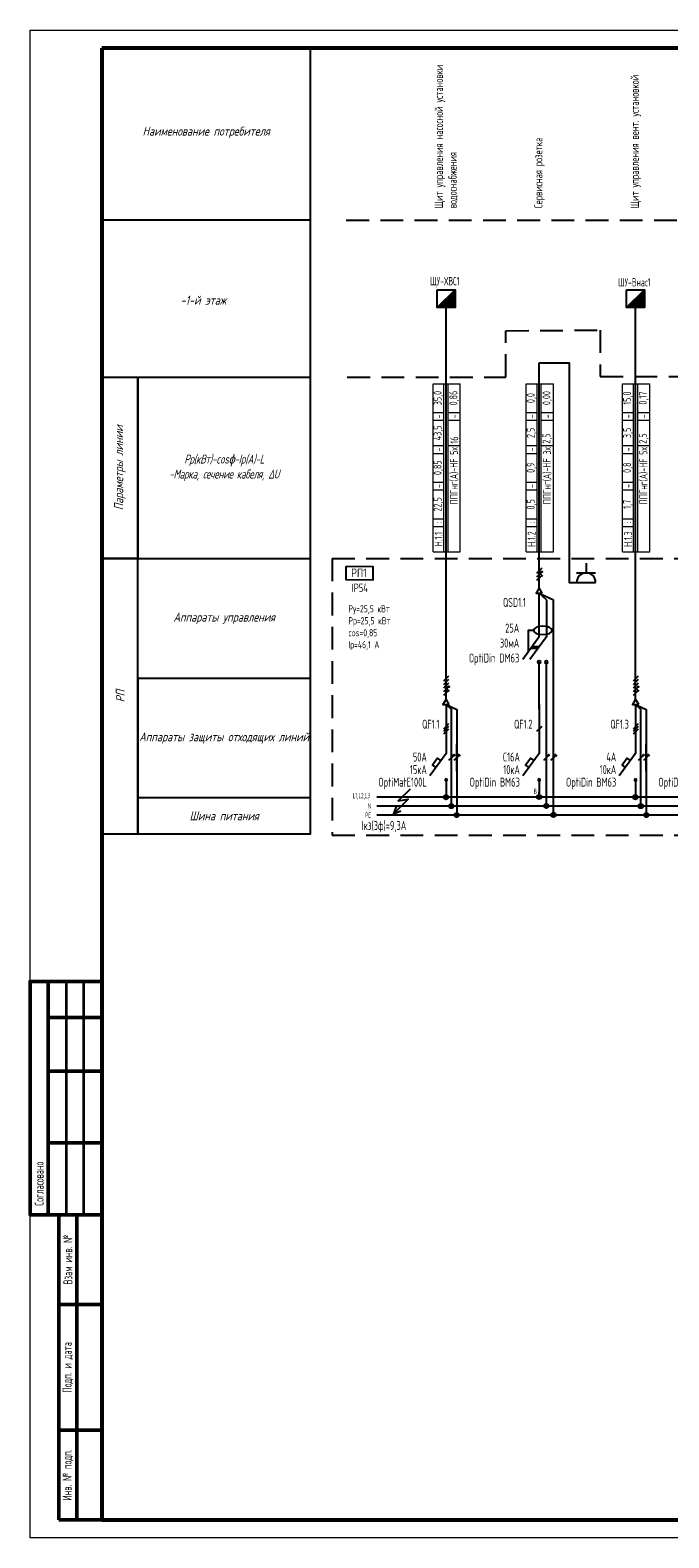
# Model space of a CAD drawing. Header units: millimetres. Extents: x -101899 to 582947, y -77476 to 345289.
# Tile 22 of 100: x 3782 to 21570, y 60708 to 102708. Entities that reach past the tile are written whole.
import ezdxf
from ezdxf.enums import TextEntityAlignment as Align

# ---------------------------------------------------------------- set-up
doc = ezdxf.new("R2010")
doc.units = ezdxf.units.MM
doc.linetypes.add('штриховая2', pattern=[9.525, 6.35, -3.175])
doc.layers.get('Defpoints').update_dxf_attribs({"color": 253})
doc.layers.add('$_Блоки', color=7, linetype='Continuous')
doc.layers.add('текст', color=7, linetype='Continuous', lineweight=20)
doc.layers.add('ФОРМАТ', color=7, linetype='Continuous', lineweight=18)
doc.styles.add('$_Electrical_gost', font='cs_gost2304.shx', dxfattribs={"width": 0.8})
doc.styles.add('$_ГОСТ.15', font='gost-uw.shx', dxfattribs={"oblique": 15})
doc.styles.add('Electrical_gost', font='cs_gost2304.shx', dxfattribs={"height": 250})
doc.styles.add('ЕСКД', font='cs_gost2304.shx', dxfattribs={"oblique": 15, "height": 2.5})

# ---------------------------------------------------------------- blocks, each defined once
blk = doc.blocks.new('*U157')
at = {"layer": 'ФОРМАТ', "lineweight": 50}
for p, q in [((5, 155), (5, 90)), ((5, 145), (20, 145)), ((5, 130), (20, 130)), ((5, 110), (20, 110)), ((8, 65), (8, 90)), ((13, 5), (13, 90)), ((8, 30), (8, 65)), ((8, 65), (20, 65)), ((8, 5), (8, 30)), ((8, 30), (20, 30)), ((20, 5), (8, 5))]:
    blk.add_line(p, q, dxfattribs=at)
at = {"layer": 'ФОРМАТ', "lineweight": 35}
for p, q in [((10, 155), (10, 90)), ((14.84, 155), (14.84, 90)), ((8, 90), (20, 90)), ((8, 90), (20, 90))]:
    blk.add_line(p, q, dxfattribs=at)
at = {"layer": 'ФОРМАТ'}
blk.add_lwpolyline([(891, 420), (891, 0), (0, 0), (0, 420)], close=True, dxfattribs=at)
at = {"layer": 'ФОРМАТ', "lineweight": 53}
blk.add_lwpolyline([(20, 415), (20, 5), (886, 5), (886, 415)], close=True, dxfattribs=at)
at = {"layer": 'ФОРМАТ', "lineweight": 50}
blk.add_lwpolyline([(20, 90), (0, 90), (0, 155), (20, 155)], dxfattribs=at)
at = {"layer": 'ФОРМАТ', "lineweight": 15, "char_height": 2.5, "rotation": 90, "style": '$_Electrical_gost'}
for s, insert, width, attachment_point in [('\\pxl1,t1;Согласовано', (2.5, 90), 65, 4), ('Взам инв. №', (10.5, 77.5), 25, 5), ('Подп. и дата', (10.5, 47.5), 35, 5), ('Инв. № подп.', (10.5, 17.5), 25, 5)]:
    blk.add_mtext(s, dxfattribs=dict(at, insert=insert, width=width, attachment_point=attachment_point))
blk = doc.blocks.new('*U29')
for p, q in [((0, 25.74), (0, 12.14)), ((0.71, 20.36), (-0.71, 18.94)), ((0.71, 19.65), (-0.71, 18.24)), ((0.71, 18.94), (-0.71, 17.53)), ((0, 12.14), (-4.55, 5.86)), ((-0.35, 5.2), (0.35, 4.49)), ((-0.35, 4.49), (0.35, 5.2)), ((0, 4.84), (0, 0))]:
    blk.add_line(p, q)
blk.add_lwpolyline([(-1.42, 10.18), (-2.35, 10.84), (-3.76, 8.87), (-2.85, 8.21)])
at = {"style": 'Electrical_gost', "flags": 8}
for tag, width, p in [('QF', 0.8, (-1.86, 20.29)), ('ОТКЛЮЧАЮЩАЯ_СПОСОБНОСТЬ', 0.8, (-5.38, 7.64)), ('ХАРАКТЕРИСТИКА_И_ТОК', 0.8, (-5.38, 11.14)), ('МАРКА', 0.6, (-5.38, 4.14))]:
    blk.add_attdef(tag, text='', height=2.5, dxfattribs=dict(at, width=width)).set_placement(p, align=Align.MIDDLE_RIGHT)
blk = doc.blocks.new('*T262')
at = {"layer": 'Defpoints', "color": 8, "linetype": 'ByBlock', "lineweight": 0, "transparency": 16777216}
for p, q in [((0, 0), (0, 4680)), ((0, 4680), (755, 4680)), ((300, 0), (300, 4680)), ((420, 0), (420, 4680)), ((755, 0), (755, 4680)), ((0, 3880), (300, 3880)), ((420, 3880), (755, 3880)), ((0, 3660), (300, 3660)), ((420, 3660), (755, 3660)), ((0, 2960), (300, 2960)), ((420, 2960), (755, 2960)), ((0, 2740), (300, 2740)), ((0, 1940), (300, 1940)), ((0, 1720), (300, 1720)), ((0, 920), (300, 920)), ((0, 700), (300, 700)), ((0, 0), (755, 0))]:
    blk.add_line(p, q, dxfattribs=at)
at = {"color": 0, "transparency": 16777216, "char_height": 220, "rotation": 90, "style": '$_Electrical_gost'}
for s, insert, width, attachment_point in [('35,0', (150, 4280), 800, 5), ('0,86', (588, 4280), 800, 5), ('-', (150, 3770), 220, 5), ('-', (588, 3770), 220, 5), ('43,5', (150, 3310), 700, 5), ('16', (588, 3010), 600, 4), ('0,85', (150, 2340), 800, 5), ('-', (150, 2850), 220, 5), ('{\\C256;ППГнг(А)-HF 5х}', (588, 2910), 2860, 6), ('-', (150, 1830), 220, 5), ('22,5', (150, 1320), 800, 5), ('Н.1.1', (150, 350), 700, 5), (':', (150, 810), 220, 5)]:
    blk.add_mtext(s, dxfattribs=dict(at, insert=insert, width=width, attachment_point=attachment_point))
blk = doc.blocks.new('Точка соединения')
blk.add_hatch(color=256).paths.add_polyline_path([(0.6, 0, 1), (-0.6, 0, 1)])
blk.add_hatch(color=256).paths.add_polyline_path([(0.6, 0, 1), (-0.6, 0, 1)])
blk.add_circle((0, 0), 0.6)
blk.add_circle((0, 0), 0.6)
blk = doc.blocks.new('*U27')
at = {"layer": '$_Блоки'}
h = blk.add_hatch(color=0, dxfattribs=at)
h.dxf.hatch_style = 1
h.paths.add_polyline_path([(2.5, 0), (2.5, 5), (-2.5, 0)])
at = {"layer": '$_Блоки', "color": 0}
blk.add_line((-2.5, 0), (2.5, 5), dxfattribs=at)
blk.add_lwpolyline([(-2.5, 5), (2.5, 5), (2.5, 0), (-2.5, 0)], close=True, dxfattribs=at)
at = {"layer": '$_Блоки', "style": 'Electrical_gost', "flags": 1}
for tag, p in [('ПОМЕЩЕНИЕ_№', (-0.37, 26.83)), ('ГРУППА_№', (-0.37, 22.83)), ('НАИМЕНОВАНИЕ', (-0.37, 18.83)), ('ПРИМЕЧАНИЕ', (-0.37, 14.83))]:
    blk.add_attdef(tag, text='', height=2.5, dxfattribs=at).set_placement(p, align=Align.TOP_LEFT)
blk = doc.blocks.new('*T263')
at = {"layer": 'Defpoints', "color": 8, "linetype": 'ByBlock', "lineweight": 0, "transparency": 16777216}
for p, q in [((0, 0), (0, 4680)), ((0, 4680), (755, 4680)), ((300, 0), (300, 4680)), ((420, 0), (420, 4680)), ((755, 0), (755, 4680)), ((0, 3880), (300, 3880)), ((420, 3880), (755, 3880)), ((0, 3660), (300, 3660)), ((420, 3660), (755, 3660)), ((0, 2960), (300, 2960)), ((420, 2960), (755, 2960)), ((0, 2740), (300, 2740)), ((0, 1940), (300, 1940)), ((0, 1720), (300, 1720)), ((0, 920), (300, 920)), ((0, 700), (300, 700)), ((0, 0), (755, 0))]:
    blk.add_line(p, q, dxfattribs=at)
at = {"color": 0, "transparency": 16777216, "char_height": 220, "rotation": 90, "style": '$_Electrical_gost'}
for s, insert, width, attachment_point in [('0,0', (150, 4280), 800, 5), ('0,00', (588, 4280), 800, 5), ('-', (150, 3770), 220, 5), ('-', (588, 3770), 220, 5), ('2,5', (150, 3310), 700, 5), ('2,5', (588, 3010), 600, 4), ('0,9', (150, 2340), 800, 5), ('-', (150, 2850), 220, 5), ('{\\C256;ППГнг(А)-HF 3х}', (588, 2910), 2860, 6), ('-', (150, 1830), 220, 5), ('0,5', (150, 1320), 800, 5), ('Н.1.2', (150, 350), 700, 5), (':', (150, 810), 220, 5)]:
    blk.add_mtext(s, dxfattribs=dict(at, insert=insert, width=width, attachment_point=attachment_point))
blk = doc.blocks.new('*U30')
for p, q in [((0, 25.74), (0, 12.14)), ((0.71, 19.65), (-0.71, 18.24)), ((0, 12.14), (-4.55, 5.86)), ((-0.35, 5.2), (0.35, 4.49)), ((-0.35, 4.49), (0.35, 5.2)), ((0, 4.84), (0, 0))]:
    blk.add_line(p, q)
blk.add_lwpolyline([(-1.42, 10.18), (-2.35, 10.84), (-3.76, 8.87), (-2.85, 8.21)])
at = {"style": 'Electrical_gost', "flags": 8}
for tag, width, p in [('QF', 0.8, (-1.86, 20.29)), ('ОТКЛЮЧАЮЩАЯ_СПОСОБНОСТЬ', 0.8, (-5.38, 7.64)), ('ХАРАКТЕРИСТИКА_И_ТОК', 0.8, (-5.38, 11.14)), ('МАРКА', 0.6, (-5.38, 4.14))]:
    blk.add_attdef(tag, text='', height=2.5, dxfattribs=dict(at, width=width)).set_placement(p, align=Align.MIDDLE_RIGHT)
blk = doc.blocks.new('*U15')
h = blk.add_hatch(color=256)
h.dxf.hatch_style = 1
h.paths.add_polyline_path([(0.86, -0.29, 1), (0.56, -0.29, 1)])
for p, q in [((0.71, 2.71), (-0.71, 1.29)), ((0.71, 1.71), (-0.71, 0.29)), ((0.71, 0.71), (-0.71, -0.71)), ((0, -3.75), (0, 3.75)), ((0.71, -0.29), (-0.71, -1.71)), ((0.71, -1.29), (-0.71, -2.71)), ((0.99, -1.58), (0.42, -1.01))]:
    blk.add_line(p, q)
blk.add_circle((0.71, -0.29), 0.15)
blk = doc.blocks.new('*U13')
h = blk.add_hatch(color=256)
h.dxf.hatch_style = 1
h.paths.add_polyline_path([(0.86, 0.71, 1), (0.56, 0.71, 1)])
h = blk.add_hatch(color=256)
h.dxf.hatch_style = 1
h.paths.add_polyline_path([(0.86, 0.71, 1), (0.56, 0.71, 1)])
for p, q in [((-0.71, -0.71), (0.71, 0.71)), ((0, -3.75), (0, 3.75))]:
    blk.add_line(p, q)
blk.add_circle((0.71, 0.71), 0.15)
blk.add_circle((0.71, 0.71), 0.15)
blk = doc.blocks.new('*U12')
for p, q in [((-0.71, -0.71), (0.71, 0.71)), ((0, -3.75), (0, 3.75)), ((0.99, 0.42), (0.42, 0.99))]:
    blk.add_line(p, q)
blk = doc.blocks.new('*U14')
h = blk.add_hatch(color=256)
h.dxf.hatch_style = 1
h.paths.add_polyline_path([(0.86, 0.71, 1), (0.56, 0.71, 1)])
for p, q in [((0.71, 1.71), (-0.71, 0.29)), ((0.71, 0.71), (-0.71, -0.71)), ((0, -3.75), (0, 3.75)), ((0.71, -0.29), (-0.71, -1.71)), ((0.99, -0.58), (0.42, -0.01))]:
    blk.add_line(p, q)
blk.add_circle((0.71, 0.71), 0.15)
blk = doc.blocks.new('*T434')
at = {"layer": 'Defpoints', "color": 8, "linetype": 'ByBlock', "lineweight": 0, "transparency": 16777216}
for p, q in [((0, 0), (0, 4680)), ((0, 4680), (755, 4680)), ((300, 0), (300, 4680)), ((420, 0), (420, 4680)), ((755, 0), (755, 4680)), ((0, 3880), (300, 3880)), ((420, 3880), (755, 3880)), ((0, 3660), (300, 3660)), ((420, 3660), (755, 3660)), ((0, 2960), (300, 2960)), ((420, 2960), (755, 2960)), ((0, 2740), (300, 2740)), ((0, 1940), (300, 1940)), ((0, 1720), (300, 1720)), ((0, 920), (300, 920)), ((0, 700), (300, 700)), ((0, 0), (755, 0))]:
    blk.add_line(p, q, dxfattribs=at)
at = {"color": 0, "transparency": 16777216, "char_height": 220, "rotation": 90, "style": '$_Electrical_gost'}
for s, insert, width, attachment_point in [('15,0', (150, 4280), 800, 5), ('0,17', (588, 4280), 800, 5), ('-', (150, 3770), 220, 5), ('-', (588, 3770), 220, 5), ('3,5', (150, 3310), 700, 5), ('2,5', (588, 3010), 600, 4), ('0,8', (150, 2340), 800, 5), ('-', (150, 2850), 220, 5), ('{\\C256;ППГнг(А)-HF 5х}', (588, 2910), 2860, 6), ('-', (150, 1830), 220, 5), ('1,7', (150, 1320), 800, 5), ('Н.1.3', (150, 350), 700, 5), (':', (150, 810), 220, 5)]:
    blk.add_mtext(s, dxfattribs=dict(at, insert=insert, width=width, attachment_point=attachment_point))

msp = doc.modelspace()

# ---------------------------------------------------------------- linework, layer by layer
at = {"layer": '$_Блоки', "color": 0}
for p, q in [((19266.2, 87856.2), (19266.2, 87590.9)), ((19000.9, 87590.9), (19531.5, 87590.9)), ((19000.9, 87325.6), (19531.5, 87325.6))]:
    msp.add_line(p, q, dxfattribs=at)
msp.add_arc((19266.2, 87325.6), 265.3, 360, 180, dxfattribs=at)
for p, q in [((6780.5, 87990.6), (11590.7, 87990.6)), ((17958.3, 85805.2), (17958.3, 87019.5)), ((18357.2, 80845.4), (18357.2, 86842.1)), ((17958.3, 85805.2), (17503, 85176.5)), ((18158.3, 85805.2), (17703, 85176.5)), ((17958.3, 83791.4), (17958.3, 85075.1)), ((18158.3, 81095.4), (18158.3, 85075.1)), ((6780.5, 84655.2), (6780.5, 80319.7)), ((17958.3, 81345.4), (17958.3, 81491.1))]:
    msp.add_line(p, q)
for points in [[(6780.5, 80319.7), (11588.3, 80319.7), (11588.3, 102208)], [(11588.3, 97411), (5782.1, 97411)], [(15366.2, 84069.9), (15366.2, 94977.4)], [(20643, 84069.9), (20643, 94977.4)], [(17958.3, 87169.7), (17958.3, 93444.8)], [(17958.3, 93444.8), (18793.7, 93444.8), (18793.7, 87325.6), (19000.9, 87325.6)], [(5782.1, 93043.9), (11588.3, 93043.9)], [(5782.7, 93043.9), (5782.7, 87992.1), (6779.9, 87990.6), (6781.1, 93043.9)], [(6780.5, 93043.9), (6780.5, 87990.6)], [(6782.9, 84655.2), (6782.9, 87990.6)], [(18045, 87019.5), (17958.3, 87169.7), (17871.6, 87019.5), (18045, 87019.5)], [(18158.3, 86841.6), (17958.3, 87019.5), (18357.2, 86842.1)], [(18158.3, 86841.6), (18158.3, 85805.2)], [(17796.3, 85988.3), (17652.1, 85988.3), (17652.1, 85382.4)], [(17730.6, 85490.9), (17930.6, 85490.9)], [(17764.9, 85538.2), (17964.9, 85538.2)], [(18008.6, 85075.1), (17908, 85075.1)], [(18208.6, 85075.1), (18108, 85075.1)], [(6780.5, 84655.2), (11590.7, 84655.2)], [(15452.9, 83919.7), (15366.2, 84069.9), (15279.5, 83919.7), (15452.9, 83919.7)], [(20729.7, 83919.7), (20643, 84069.9), (20556.3, 83919.7), (20729.7, 83919.7)], [(15516.2, 81095.4), (15516.2, 83786.3), (15366.2, 83919.7), (15666.2, 83786.3), (15666.2, 80845.4)], [(20793, 81095.4), (20793, 83786.3), (20643, 83919.7), (20943, 83786.3), (20943, 80845.4)], [(14362.8, 81567.8), (14032.6, 81237.9), (14310.3, 81281.7), (13900, 80879.1), (14103.9, 80962.3)], [(15366.2, 81491), (15366.2, 81341.7)], [(20643, 81491), (20643, 81341.7)], [(11588.3, 81319.7), (6780.5, 81319.7)], [(13977.7, 81079.7), (13900, 80879.1)]]:
    msp.add_lwpolyline(points)
at = {"linetype": 'штриховая2', "ltscale": 100}
for points in [[(12584.9, 97410.9), (74915.8, 97410.9)], [(17033.6, 93043.9), (17033.6, 94334.5), (19660.7, 94350.7), (19660.7, 93060.1)], [(12615.6, 93043.9), (17033.6, 93043.9)], [(19660.7, 93060.1), (74915.8, 93038.6)], [(12190.6, 87990.6), (74915.8, 87990.6)], [(12190.6, 87990.6), (12190.6, 80280)], [(12190.6, 80280), (42455.6, 80280)]]:
    msp.add_lwpolyline(points, dxfattribs=at)
for points in [[(5782.7, 80321.2), (6779.9, 80319.7), (6785.5, 87991.4), (5787.2, 87991.4)], [(12582.7, 87772.7), (13322.1, 87770.5), (13322.1, 87390), (12582.7, 87392.1)]]:
    msp.add_lwpolyline(points, close=True)
at = {"const_width": 50}
for points in [[(13429.7, 81345.4), (28897.2, 81345.4)], [(13429.7, 81095.4), (28897.2, 81095.4)], [(13429.7, 80845.4), (28897.2, 80845.4)]]:
    msp.add_lwpolyline(points, dxfattribs=at)
for centre in [(17958.3, 85113), (18158.3, 85113)]:
    msp.add_circle(centre, 37.9)
at = {"extrusion": (0, 0, -1)}
msp.add_ellipse((18058.3, 85988.3), major_axis=(262, 0), ratio=0.4518109, start_param=-1.5707963, end_param=4.712389, dxfattribs=at)

# ---------------------------------------------------------------- block references
at = {"xscale": 100, "yscale": 100, "zscale": 100}
for name, p in [('*U157', (3782.1, 60707.6)), ('*U27', (15366.2, 94977.4)), ('*U27', (20643, 94977.4)), ('*U14', (17958.3, 87544.7)), ('*U15', (15366.2, 84444.9)), ('*U15', (20643, 84444.9)), ('*U13', (15516.2, 82440.8)), ('*U12', (15666.2, 82440.9)), ('*U13', (18158.3, 82440.8)), ('*U12', (18357.2, 82440.9)), ('*U13', (20793, 82440.8)), ('*U12', (20943, 82440.9)), ('Точка соединения', (15362.7, 81340.5)), ('Точка соединения', (15512.7, 81090.5)), ('Точка соединения', (17958.3, 81345.4)), ('Точка соединения', (18158.3, 81095.4)), ('Точка соединения', (20639.5, 81340.5)), ('Точка соединения', (20789.5, 81090.5)), ('Точка соединения', (15662.7, 80840.5)), ('Точка соединения', (18357.2, 80845.4)), ('Точка соединения', (20939.5, 80840.5))]:
    msp.add_blockref(name, p, dxfattribs=at)
for name, p in [('*T262', (15006.2, 88178.6)), ('*T263', (17598.3, 88178.6)), ('*T434', (20283, 88178.6))]:
    msp.add_blockref(name, p)
ref = msp.add_blockref('*U29', (15366.2, 81345.4), dxfattribs=dict(xscale=100, yscale=100, zscale=100))
ref.add_attrib('QF', 'QF1.1', dxfattribs={"height": 250, "style": 'Electrical_gost', "width": 0.8}).set_placement((15179.7, 83374.3), align=Align.MIDDLE_RIGHT)
ref.add_attrib('ХАРАКТЕРИСТИКА_И_ТОК', '50А', dxfattribs={"height": 250, "style": 'Electrical_gost', "width": 0.8}).set_placement((14828.5, 82459.5), align=Align.MIDDLE_RIGHT)
ref.add_attrib('ОТКЛЮЧАЮЩАЯ_СПОСОБНОСТЬ', '15кА', dxfattribs={"height": 250, "style": 'Electrical_gost', "width": 0.8}).set_placement((14828.5, 82109.5), align=Align.MIDDLE_RIGHT)
ref.add_attrib('МАРКА', 'OptiMatE100L', dxfattribs={"height": 250, "style": 'Electrical_gost', "width": 0.7}).set_placement((14828.5, 81759.5), align=Align.MIDDLE_RIGHT)
ref = msp.add_blockref('*U30', (17958.3, 81345.3), dxfattribs=dict(xscale=100, yscale=100, zscale=100))
ref.add_attrib('QF', 'QF1.2', dxfattribs={"height": 250, "style": 'Electrical_gost', "width": 0.8}).set_placement((17771.8, 83374.3), align=Align.MIDDLE_RIGHT)
ref.add_attrib('ХАРАКТЕРИСТИКА_И_ТОК', 'C16А', dxfattribs={"height": 250, "style": 'Electrical_gost', "width": 0.8}).set_placement((17420.7, 82459.4), align=Align.MIDDLE_RIGHT)
ref.add_attrib('ОТКЛЮЧАЮЩАЯ_СПОСОБНОСТЬ', '10кА', dxfattribs={"height": 250, "style": 'Electrical_gost', "width": 0.8}).set_placement((17420.7, 82109.4), align=Align.MIDDLE_RIGHT)
ref.add_attrib('МАРКА', 'OptiDin ВМ63', dxfattribs={"height": 250, "style": 'Electrical_gost', "width": 0.7}).set_placement((17420.7, 81759.4), align=Align.MIDDLE_RIGHT)
ref = msp.add_blockref('*U29', (20643, 81345.4), dxfattribs=dict(xscale=100, yscale=100, zscale=100))
ref.add_attrib('QF', 'QF1.3', dxfattribs={"height": 250, "style": 'Electrical_gost', "width": 0.8}).set_placement((20456.5, 83374.3), align=Align.MIDDLE_RIGHT)
ref.add_attrib('ХАРАКТЕРИСТИКА_И_ТОК', '4А', dxfattribs={"height": 250, "style": 'Electrical_gost', "width": 0.8}).set_placement((20105.4, 82459.5), align=Align.MIDDLE_RIGHT)
ref.add_attrib('ОТКЛЮЧАЮЩАЯ_СПОСОБНОСТЬ', '10кА', dxfattribs={"height": 250, "style": 'Electrical_gost', "width": 0.8}).set_placement((20105.4, 82109.5), align=Align.MIDDLE_RIGHT)
ref.add_attrib('МАРКА', 'OptiDin ВМ63', dxfattribs={"height": 250, "style": 'Electrical_gost', "width": 0.7}).set_placement((20105.4, 81759.5), align=Align.MIDDLE_RIGHT)
ref = msp.add_blockref('*U29', (23213.9, 81345.4), dxfattribs=dict(xscale=100, yscale=100, zscale=100))
ref.add_attrib('QF', 'QF1.4', dxfattribs={"height": 250, "style": 'Electrical_gost', "width": 0.8}).set_placement((23027.4, 83374.4), align=Align.MIDDLE_RIGHT)
ref.add_attrib('ХАРАКТЕРИСТИКА_И_ТОК', '2А', dxfattribs={"height": 250, "style": 'Electrical_gost', "width": 0.8}).set_placement((22676.2, 82459.5), align=Align.MIDDLE_RIGHT)
ref.add_attrib('ОТКЛЮЧАЮЩАЯ_СПОСОБНОСТЬ', '10кА', dxfattribs={"height": 250, "style": 'Electrical_gost', "width": 0.8}).set_placement((22676.2, 82109.5), align=Align.MIDDLE_RIGHT)
ref.add_attrib('МАРКА', 'OptiDin ВМ63', dxfattribs={"height": 250, "style": 'Electrical_gost', "width": 0.7}).set_placement((22676.2, 81759.5), align=Align.MIDDLE_RIGHT)

# ---------------------------------------------------------------- texts
at = {"layer": 'текст', "linetype": 'Continuous', "style": '$_ГОСТ.15', "width": 0.8}
msp.add_text(' IP54', height=240, dxfattribs=at).set_placement((12633.7, 87052.3))
at = {"layer": 'текст', "style": 'Electrical_gost', "width": 0.8}
msp.add_text('QSD1.1', height=250, dxfattribs=at).set_placement((16950.7, 86891.7), align=Align.TOP_LEFT)
at = {"layer": 'текст', "linetype": 'Continuous', "char_height": 230, "attachment_point": 4, "rotation": 90, "style": '$_Electrical_gost'}
for s, insert, width in [('Щит управления насосной установки водоснабжения', (15374.1, 97743.5), 4175.86), ('Щит управления вент. установкой', (20650.9, 97743.5), 4175.86), ('Сервисная розетка', (17966.2, 97743.5), 2318.476)]:
    msp.add_mtext(s, dxfattribs=dict(at, insert=insert, width=width))
at = {"layer": 'текст'}
for s, insert, char_height, width, attachment_point, style in [('Наименование потребителя', (8684.9, 99860.7), 250, 5806.697, 5, 'ЕСКД'), ('-1-й этаж', (8600.8, 95185), 250, 1863.057, 5, 'ЕСКД'), ('\\pxi0.00721;{\\W0.9;\\T0.95;Рр(кВт)-cos\\fISOCPEUR|b0|i0|c204|p34;ɸ\\Fcs_gost2304|c204;-Ip(А)-L\\P-Марка, сечение кабеля, ΔU}', (9184.7, 90517.2), 250, 4807.2, 5, 'ЕСКД'), ('{\\C0;Ру=25,5 кВт\\PРр=25,5 кВт\\Pcos=0,85\\PIр=46,1 А}', (12644.3, 86061.9), 200, 1442.66, 4, '$_Electrical_gost'), ('Аппараты управления', (9186.8, 86322.9), 250, 4807.754, 5, 'ЕСКД'), ('{\\W0.7;25А\\P30мА\\POptiDin DМ63}', (17404.2, 85596.2), 250, 1534.814, 6, '$_Electrical_gost'), ('Аппараты защиты отходящих линий', (9184.4, 82987.4), 250, 4807.754, 5, 'ЕСКД'), ('{\\W0.7;В}', (17807.3, 81504.1), 150, 78.312, 4, '$_Electrical_gost'), ('Шина питания', (9184.4, 80819.7), 250, 4807.754, 5, 'ЕСКД')]:
    msp.add_mtext(s, dxfattribs=dict(at, insert=insert, char_height=char_height, width=width, attachment_point=attachment_point, style=style))
at = {"layer": 'текст', "linetype": 'Continuous', "attachment_point": 4, "style": '$_Electrical_gost'}
for s, insert, char_height, width in [('{\\W0.7;ЩУ-ХВС1}', (14919.6, 95684.5), 230, 1050.349), ('{\\W0.7;ШУ-Внас1}', (20158.3, 95684.5), 230, 1050.349), ('{\\W0.7;L1,L2,L3}', (12766, 81366.9), 150, 537.073), ('{\\W0.7;N}', (13190, 81094.5), 150, 81.167), ('{\\W0.7;РЕ}', (13115.5, 80839.2), 150, 141.638)]:
    msp.add_mtext(s, dxfattribs=dict(at, insert=insert, char_height=char_height, width=width))
at = {"layer": 'текст', "char_height": 250, "attachment_point": 5, "rotation": 90, "style": 'ЕСКД'}
for s, insert, width in [('Параметры линии', (6281.6, 90517.6), 5052.499), ('РП', (6293.5, 84155.1), 7670.878)]:
    msp.add_mtext(s, dxfattribs=dict(at, insert=insert, width=width))
at = {"layer": 'текст', "linetype": 'Continuous', "insert": (12938.7, 87587.9), "char_height": 240, "width": 1172.897, "attachment_point": 5, "line_spacing_factor": 0.892432, "style": '$_ГОСТ.15'}
msp.add_mtext('\\A1;{\\Q0;РП1}', dxfattribs=at)
at = {"layer": 'текст', "linetype": 'штриховая2', "insert": (14256.9, 80517.4), "char_height": 250, "width": 1515.35, "attachment_point": 6, "style": '$_Electrical_gost'}
msp.add_mtext('{\\W0.7;Iкз(3ф)=9,3А}', dxfattribs=at)

doc.saveas('drawing.dxf')
